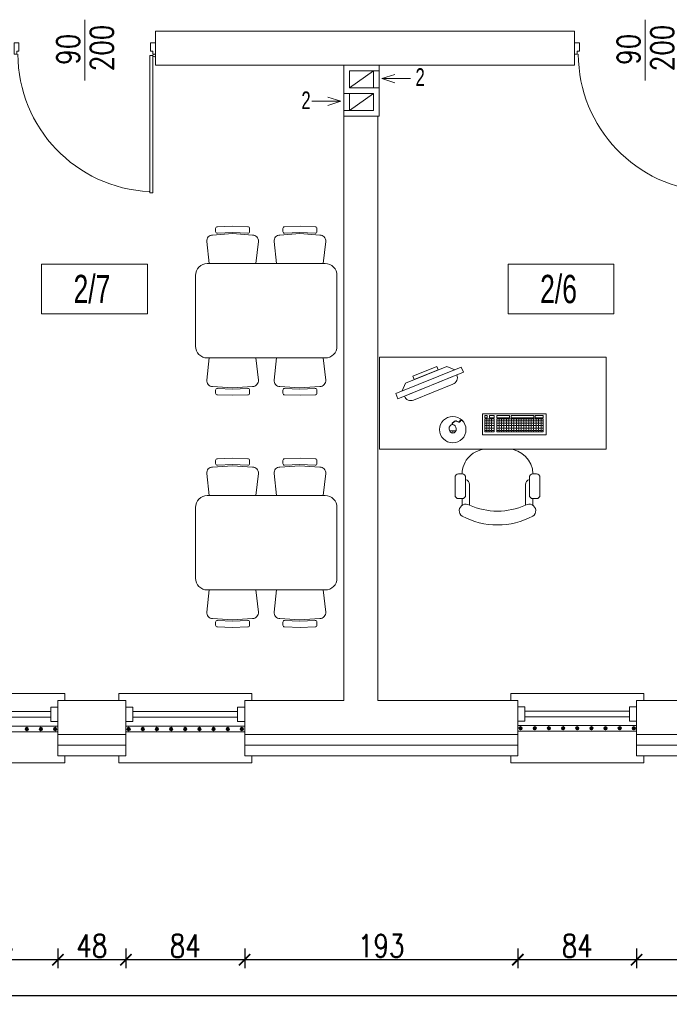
# Model space of a CAD drawing. Header units: millimetres. Extents: x 6354466 to 6508314, y -1889048 to -1342748.
# Tile 111 of 134: x 6399905 to 6404496, y -1562600 to -1555642. Entities that reach past the tile are written whole.
import ezdxf
from ezdxf.enums import TextEntityAlignment as Align

# ---------------------------------------------------------------- set-up
doc = ezdxf.new("R2010")
doc.units = ezdxf.units.MM
doc.header["$PDMODE"] = 3
doc.header["$PDSIZE"] = 10
for name, color, linetype, lineweight in [('L-2', 167, 'Continuous', 13), ('L-3', 10, 'Continuous', 18), ('L-4', 92, 'Continuous', 20), ('L-5', 152, 'Continuous', 9), ('L-DIM', 252, 'Continuous', 5), ('L-DRZWI', 146, 'Continuous', 13), ('L-OKNA', 144, 'Continuous', 20), ('łóżka', 230, 'Continuous', 9)]:
    doc.layers.add(name, color=color, linetype=linetype, lineweight=lineweight)
doc.styles.add('125', font='cdmsimpl.shx', dxfattribs={"width": 0.7, "height": 125})
doc.styles.add('160', font='simplex.shx', dxfattribs={"width": 0.8, "height": 160})
doc.styles.add('200', font='cdmsimpl.shx', dxfattribs={"width": 0.7, "height": 200})
doc.styles.add('250', font='cdmsimpl.shx', dxfattribs={"width": 0.7, "height": 250})
doc.styles.add('CDM', font='cdmsimpl.shx', dxfattribs={"width": 0.8, "bigfont": 'cdmbigpl.shx'})
doc.linetypes.add('BATTING', pattern='A,0.00254,-2.54,[134,ltypeshp.shx,S=2.54,R=0,X=-2.54,Y=0],-5.08,[134,ltypeshp.shx,S=2.54,R=180,X=2.54,Y=0],-2.54', length=10.16254)
doc.dimstyles.new('160', dxfattribs={"dimtxt": 160, "dimasz": 80, "dimexe": 60, "dimexo": 3, "dimgap": 18, "dimtad": 1, "dimdec": 0, "dimlfac": 0.1, "dimrnd": 1, "dimtxsty": '160', "dimblk": 'ARCHTICK', "dimcen": 2.5, "dimdle": 30, "dimadec": 0, "dimazin": 0, "dimtfac": 1, "dimtdec": 0, "dimtix": 1, "dimtmove": 2, "dimatfit": 0, "dimldrblk": 'NONE', "dimfxl": 0, "dimarcsym": 0})

# ---------------------------------------------------------------- blocks, each defined once
blk = doc.blocks.new('*U25')
for p, q in [((-5, 0), (-5, -5)), ((5, -5), (5, 0)), ((-5, -5), (5, -5)), ((-2, -5), (-2, -79)), ((2, -5), (2, -79)), ((-5, -84), (-5, -79)), ((-5, -79), (5, -79)), ((5, -79), (5, -84))]:
    blk.add_line(p, q)
blk = doc.blocks.new('STOLIK2')
h = blk.add_hatch()
h.set_pattern_fill('ANGLE', color=256, scale=0.25, style=0)
h.set_pattern_definition([(360, (-4499.488, 29427.6887), (-2e-16, -1.74625), [1.27, -0.47625]), (270, (-4499.488, 29427.6887), (-1.74625, 1e-16), [1.27, -0.47625])])
h.paths.add_polyline_path([(-130.91, 53.71), (-98.09, 53.71), (-98.09, 62.85), (-130.91, 62.85)])
h.paths.add_polyline_path([(-96.21, 62.85), (-89.68, 62.85), (-89.68, 53.71), (-96.21, 53.71)])
for p, q in [((-123.63, 114.71), (-123.63, 110)), ((-118.46, 114.66), (-118.46, 100.01)), ((-78.81, 114.66), (-78.81, 100.01)), ((-73.63, 110), (-73.63, 114.71)), ((-128.63, 107.5), (-128.63, 95)), ((-126.13, 110), (-123.63, 110)), ((-121.13, 107.5), (-121.13, 95)), ((-76.13, 107.5), (-76.13, 95)), ((-71.13, 110), (-73.63, 110)), ((-68.63, 107.5), (-68.63, 95)), ((-126.13, 92.5), (-123.63, 92.5)), ((-71.13, 92.5), (-73.63, 92.5)), ((-82.5, 75), (-67.5, 75)), ((-67.03, 63.7), (-66.98, 62.06)), ((-66.98, 62.06), (-69.24, 62)), ((-66.98, 62.06), (-64.73, 62.12)), ((-28.19, 39.5), (-74.53, 20.73)), ((-73.03, 17.02), (-26.69, 35.8)), ((-26.69, 35.8), (-28.19, 39.5)), ((-62.81, 16.54), (-33.69, 28.34)), ((-31.32, 33.92), (-33.69, 28.34)), ((-74.53, 20.73), (-73.03, 17.02)), ((-68.39, 18.9), (-62.81, 16.54))]:
    blk.add_line(p, q)
for points in [[(-15.34, 75), (-175.34, 75), (-175.34, 10), (-15.34, 10)], [(-133.01, 49.97), (-88.12, 49.97), (-88.12, 64.97), (-133.01, 64.97)], [(-130.91, 53.71), (-98.09, 53.71), (-98.09, 62.85), (-130.91, 62.85)], [(-96.21, 62.85), (-89.68, 62.85), (-89.68, 53.71), (-96.21, 53.71)], [(-66.58, 57.62), (-66.92, 57.61), (-66.9, 56.72), (-66.55, 56.73)], [(-125.34, 52.96), (-130.91, 52.96), (-130.91, 51.3), (-125.34, 51.3)], [(-124.22, 51.3), (-108.26, 51.3), (-108.26, 52.96), (-124.22, 52.96)], [(-107.14, 52.96), (-98.09, 52.96), (-98.09, 51.3), (-107.14, 51.3)], [(-96.21, 52.96), (-92.95, 52.96), (-92.95, 51.3), (-96.21, 51.3)], [(-89.68, 52.96), (-91.34, 52.96), (-91.34, 51.3), (-89.68, 51.3)], [(-39.83, 25.85), (-56.67, 19.03), (-55.66, 16.54), (-38.82, 23.36)]]:
    blk.add_lwpolyline(points, close=True)
blk.add_lwpolyline([(-32.82, 37.63), (-32.82, 37.63, 0.414214), (-39.33, 40.38), (-67.14, 29.12, 0.414214), (-69.9, 22.61), (-69.9, 22.61)], format="xyb", close=True)
blk.add_circle((-67, 61.24), 9.34)
for centre, radius, start, end in [((-98.54, 75.49), 53.13, 90.09687, 118.07249), ((-98.72, 75.49), 53.13, 61.92751, 89.90313), ((-121.01, 118.51), 4.62, 123.34927, 303.47427), ((-97.85, 66.23), 52.63, 90.85052, 113.04971), ((-99.41, 66.23), 52.63, 66.95029, 89.14948), ((-76.26, 118.51), 4.62, 236.52573, 56.65073), ((-126.13, 107.5), 2.5, 90, 180), ((-123.63, 107.5), 2.5, 0, 90), ((-73.63, 107.5), 2.5, 90, 180), ((-71.13, 107.5), 2.5, 0, 90), ((-122.21, 100.01), 3.75, 286.67209, 0), ((-75.06, 100.01), 3.75, 180, 253.35509), ((-126.13, 95), 2.5, 180, 270), ((-123.63, 95), 2.5, 270, 0), ((-106.13, 92.5), 17.5, 180, 270), ((-91.13, 92.5), 17.5, 270, 0), ((-73.63, 95), 2.5, 180, 270), ((-71.13, 95), 2.5, 270, 0)]:
    blk.add_arc(centre, radius, start, end)
at = {"extrusion": (0, 0, -1)}
blk.add_ellipse((-66.95, 60.65), major_axis=(-0.08, 3.05), ratio=0.834162, dxfattribs=at)
for points, knots in [([(-66.9, 56.72), (-67.66, 55.94), (-69.06, 54.51), (-71.62, 56.7), (-72.55, 54.4), (-73.6, 54.95), (-74.15, 55.24)], [0, 0, 0, 0, 2.841116, 5.231607, 6.614689, 8.161976, 8.161976, 8.161976, 8.161976]), ([(-66.56, 56.73), (-66.88, 56.4), (-67.03, 56.25), (-67.49, 55.8), (-67.81, 55.53), (-68.44, 55.18), (-68.73, 55.08), (-69.2, 55.06), (-69.36, 55.07), (-69.68, 55.15), (-69.83, 55.2), (-70.27, 55.37), (-70.55, 55.51), (-70.97, 55.68), (-71.14, 55.72), (-71.35, 55.74), (-71.42, 55.73), (-71.54, 55.7), (-71.58, 55.67), (-71.72, 55.56), (-71.82, 55.44), (-72.02, 55.17), (-72.13, 55.02), (-72.33, 54.8), (-72.42, 54.73), (-72.62, 54.62), (-72.74, 54.58), (-72.96, 54.56), (-73.07, 54.56), (-73.36, 54.61), (-73.54, 54.68), (-73.72, 54.76)], [0, 0, 0, 0, 0.557194, 0.557194, 1.671582, 1.671582, 2.519282, 2.519282, 2.939271, 2.939271, 3.35926, 3.35926, 4.143879, 4.143879, 4.704066, 4.704066, 5.061527, 5.061527, 5.357017, 5.357017, 5.838332, 5.838332, 6.319648, 6.319648, 6.605434, 6.605434, 6.891219, 6.891219, 7.177005, 7.177005, 7.662218, 7.662218, 7.662218, 7.662218])]:
    blk.add_open_spline(points, degree=3, knots=knots)
blk = doc.blocks.new('LELELW2')
for points in [[(-29084.29, 5721.74), (-29093.97, 5721.19, -0.414214), (-29095.1, 5722.31), (-29095.1, 5724.2, -0.414214), (-29093.97, 5725.32), (-29084.49, 5725.62), (-29074.6, 5725.32, -0.414214), (-29073.48, 5724.2), (-29073.48, 5722.31, -0.414214), (-29074.6, 5721.19)], [(-29041.47, 5721.74), (-29031.79, 5721.19, 0.414214), (-29030.66, 5722.31), (-29030.66, 5724.2, 0.414214), (-29031.79, 5725.32), (-29041.27, 5725.62), (-29051.16, 5725.32, 0.414214), (-29052.28, 5724.2), (-29052.28, 5722.31, 0.414214), (-29051.16, 5721.19)], [(-29100.38, 5641.85), (-29025.38, 5641.85, 0.414214), (-29017.88, 5649.35), (-29017.88, 5694.35, 0.414214), (-29025.38, 5701.85), (-29100.38, 5701.85, 0.414214), (-29107.88, 5694.35), (-29107.88, 5649.35, 0.414214)], [(-29084.29, 5621.96), (-29093.97, 5622.51, 0.414214), (-29095.1, 5621.39), (-29095.1, 5619.5, 0.414214), (-29093.97, 5618.38), (-29084.49, 5618.08), (-29074.6, 5618.38, 0.414214), (-29073.48, 5619.5), (-29073.48, 5621.39, 0.414214), (-29074.6, 5622.51)], [(-29041.47, 5621.96), (-29031.79, 5622.51, -0.414214), (-29030.66, 5621.39), (-29030.66, 5619.5, -0.414214), (-29031.79, 5618.38), (-29041.27, 5618.08), (-29051.16, 5618.38, -0.414214), (-29052.28, 5619.5), (-29052.28, 5621.39, -0.414214), (-29051.16, 5622.51)]]:
    blk.add_lwpolyline(points, format="xyb", close=True)
for points in [[(-29099.14, 5701.85), (-29100.7, 5715.89, -0.447008), (-29096.97, 5720.05), (-29084.29, 5720.9, -0.436507)], [(-29084.29, 5720.9), (-29071.6, 5720.05, -0.447008), (-29067.88, 5715.89), (-29069.44, 5701.85, -0.382162)], [(-29041.47, 5720.9), (-29054.16, 5720.05, 0.447008), (-29057.89, 5715.89), (-29056.33, 5701.85, 0.382162)], [(-29026.62, 5701.85), (-29025.06, 5715.89, 0.447008), (-29028.79, 5720.05), (-29041.47, 5720.9, 0.436507)], [(-29099.14, 5641.85), (-29100.7, 5627.81, 0.447008), (-29096.97, 5623.65), (-29084.29, 5622.8, 0.436507)], [(-29084.29, 5622.8), (-29071.6, 5623.65, 0.447008), (-29067.88, 5627.81), (-29069.44, 5641.85, 0.382162)], [(-29041.47, 5622.8), (-29054.16, 5623.65, -0.447008), (-29057.89, 5627.81), (-29056.33, 5641.85, -0.382162)], [(-29026.62, 5641.85), (-29025.06, 5627.81, -0.447008), (-29028.79, 5623.65), (-29041.47, 5622.8, -0.436507)]]:
    blk.add_lwpolyline(points, format="xyb")
blk = doc.blocks.new('opis pom')
at = {"color": 0}
blk.add_lwpolyline([(252896.7, -40976.9), (253643.9, -40976.9), (253643.9, -41326.9), (252896.7, -41326.9)], close=True, dxfattribs=at)
at = {"layer": 'L-4', "lineweight": 30, "style": '250', "width": 0.7}
blk.add_attdef('2', text='', height=250, dxfattribs=at).set_placement((253252.2, -41151.9), align=Align.MIDDLE_CENTER)
blk = doc.blocks.new('*U280')
for p, q in [((-500, 203), (-500, -227.5)), ((-1000, 40), (-1000, -40)), ((-965, 40), (-1000, 40)), ((-965, -20), (-965, 40)), ((-35, -20), (-35, 40)), ((-35, 40), (0, 40)), ((-1000, -40), (-980, -40)), ((-980, -40), (-980, -20)), ((-980, -20), (-965, -20)), ((-20, -50), (-40, -50)), ((-40, -50), (-40, -1020)), ((-20, -20), (-35, -20)), ((-20, -40), (-20, -20)), ((0, -40), (-20, -40)), ((-20, -50), (-20, -60)), ((-20, -1020), (-20, -50)), ((-40, -1020), (-20, -1020))]:
    blk.add_line(p, q)
for points in [[(0, 40), (0, -40)], [(-20, -50), (-20, -1020)]]:
    blk.add_lwpolyline(points)
blk.add_circle((-10, -50), 10)
blk.add_arc((1.9, -39.2), 974.1, 180.04583, 267.27416)
at = {"style": 'CDM', "width": 0.8, "flags": 1}
blk.add_attdef('POZIOM', (-915.2, 99.6), '', height=125, dxfattribs=at)
at = {"style": '160', "width": 0.8}
blk.add_attdef('SZER', text='', height=160, rotation=90, dxfattribs=at).set_placement((-489.1, -6.1), align=Align.BOTTOM_CENTER)
blk.add_attdef('WYS', text='', height=160, rotation=90, dxfattribs=at).set_placement((-459, 3.2), align=Align.TOP_CENTER)
blk = doc.blocks.new('_ArchTick')
at = {"color": 0, "linetype": 'ByBlock', "const_width": 0.15}
blk.add_lwpolyline([(-0.5, -0.5), (0.5, 0.5)], dxfattribs=at)
blk = doc.blocks.new('*D290')
at = {"layer": 'Defpoints', "color": 0, "transparency": 16777216}
for p in [(6404265.3, -1560453.4), (6405305.3, -1560453.4), (6404265.3, -1562284.8)]:
    blk.add_point(p, dxfattribs=at)
at = {"layer": 'L-DIM', "color": 0, "lineweight": -2, "ltscale": 10, "transparency": 16777216}
for p, q in [((6404265.3, -1562204.8), (6404265.3, -1562344.8)), ((6405305.3, -1562204.8), (6405305.3, -1562344.8)), ((6405335.3, -1562284.8), (6404235.3, -1562284.8))]:
    blk.add_line(p, q, dxfattribs=at)
at = {"layer": 'L-DIM', "color": 0, "linetype": 'ByBlock', "lineweight": -2, "transparency": 16777216, "xscale": 80, "yscale": 80, "zscale": 80, "rotation": 180}
blk.add_blockref('_ArchTick', (6404265.3, -1562284.8), dxfattribs=at)
at = {"layer": 'L-DIM', "color": 0, "linetype": 'ByBlock', "lineweight": -2, "transparency": 16777216, "xscale": 80, "yscale": 80, "zscale": 80}
blk.add_blockref('_ArchTick', (6405305.3, -1562284.8), dxfattribs=at)
at = {"layer": 'L-DIM', "color": 0, "ltscale": 10, "transparency": 16777216, "insert": (6404785.3, -1562186.8), "char_height": 160, "attachment_point": 5, "style": '160'}
blk.add_mtext('104', dxfattribs=at)
blk = doc.blocks.new('_None')
blk = doc.blocks.new('*D291')
at = {"layer": 'Defpoints', "color": 0, "transparency": 16777216}
for p in [(6403425.3, -1560453.4), (6404265.3, -1560453.4), (6403425.3, -1562284.8)]:
    blk.add_point(p, dxfattribs=at)
at = {"layer": 'L-DIM', "color": 0, "lineweight": -2, "ltscale": 10, "transparency": 16777216}
for p, q in [((6403425.3, -1562204.8), (6403425.3, -1562344.8)), ((6404265.3, -1562204.8), (6404265.3, -1562344.8)), ((6404295.3, -1562284.8), (6403395.3, -1562284.8))]:
    blk.add_line(p, q, dxfattribs=at)
at = {"layer": 'L-DIM', "color": 0, "linetype": 'ByBlock', "lineweight": -2, "transparency": 16777216, "xscale": 80, "yscale": 80, "zscale": 80, "rotation": 180}
blk.add_blockref('_ArchTick', (6403425.3, -1562284.8), dxfattribs=at)
at = {"layer": 'L-DIM', "color": 0, "linetype": 'ByBlock', "lineweight": -2, "transparency": 16777216, "xscale": 80, "yscale": 80, "zscale": 80}
blk.add_blockref('_ArchTick', (6404265.3, -1562284.8), dxfattribs=at)
at = {"layer": 'L-DIM', "color": 0, "ltscale": 10, "transparency": 16777216, "insert": (6403845.3, -1562186.8), "char_height": 160, "attachment_point": 5, "style": '160'}
blk.add_mtext('84', dxfattribs=at)
blk = doc.blocks.new('*D292')
at = {"layer": 'Defpoints', "color": 0, "transparency": 16777216}
for p in [(6401495.3, -1560453.4), (6403425.3, -1560453.4), (6401495.3, -1562284.8)]:
    blk.add_point(p, dxfattribs=at)
at = {"layer": 'L-DIM', "color": 0, "lineweight": -2, "ltscale": 10, "transparency": 16777216}
for p, q in [((6401495.3, -1562204.8), (6401495.3, -1562344.8)), ((6403425.3, -1562204.8), (6403425.3, -1562344.8)), ((6403455.3, -1562284.8), (6401465.3, -1562284.8))]:
    blk.add_line(p, q, dxfattribs=at)
at = {"layer": 'L-DIM', "color": 0, "linetype": 'ByBlock', "lineweight": -2, "transparency": 16777216, "xscale": 80, "yscale": 80, "zscale": 80, "rotation": 180}
blk.add_blockref('_ArchTick', (6401495.3, -1562284.8), dxfattribs=at)
at = {"layer": 'L-DIM', "color": 0, "linetype": 'ByBlock', "lineweight": -2, "transparency": 16777216, "xscale": 80, "yscale": 80, "zscale": 80}
blk.add_blockref('_ArchTick', (6403425.3, -1562284.8), dxfattribs=at)
at = {"layer": 'L-DIM', "color": 0, "ltscale": 10, "transparency": 16777216, "insert": (6402460.3, -1562186.8), "char_height": 160, "attachment_point": 5, "style": '160'}
blk.add_mtext('193', dxfattribs=at)
blk = doc.blocks.new('*D293')
at = {"layer": 'Defpoints', "color": 0, "transparency": 16777216}
for p in [(6400655.3, -1560453.4), (6401495.3, -1560453.4), (6400655.3, -1562284.8)]:
    blk.add_point(p, dxfattribs=at)
at = {"layer": 'L-DIM', "color": 0, "lineweight": -2, "ltscale": 10, "transparency": 16777216}
for p, q in [((6400655.3, -1562204.8), (6400655.3, -1562344.8)), ((6401495.3, -1562204.8), (6401495.3, -1562344.8)), ((6401525.3, -1562284.8), (6400625.3, -1562284.8))]:
    blk.add_line(p, q, dxfattribs=at)
at = {"layer": 'L-DIM', "color": 0, "linetype": 'ByBlock', "lineweight": -2, "transparency": 16777216, "xscale": 80, "yscale": 80, "zscale": 80, "rotation": 180}
blk.add_blockref('_ArchTick', (6400655.3, -1562284.8), dxfattribs=at)
at = {"layer": 'L-DIM', "color": 0, "linetype": 'ByBlock', "lineweight": -2, "transparency": 16777216, "xscale": 80, "yscale": 80, "zscale": 80}
blk.add_blockref('_ArchTick', (6401495.3, -1562284.8), dxfattribs=at)
at = {"layer": 'L-DIM', "color": 0, "ltscale": 10, "transparency": 16777216, "insert": (6401075.3, -1562186.8), "char_height": 160, "attachment_point": 5, "style": '160'}
blk.add_mtext('84', dxfattribs=at)
blk = doc.blocks.new('*D294')
at = {"layer": 'Defpoints', "color": 0, "transparency": 16777216}
for p in [(6400175.3, -1560453.4), (6400655.3, -1560453.4), (6400175.3, -1562284.8)]:
    blk.add_point(p, dxfattribs=at)
at = {"layer": 'L-DIM', "color": 0, "lineweight": -2, "ltscale": 10, "transparency": 16777216}
for p, q in [((6400175.3, -1562204.8), (6400175.3, -1562344.8)), ((6400655.3, -1562204.8), (6400655.3, -1562344.8)), ((6400685.3, -1562284.8), (6400145.3, -1562284.8))]:
    blk.add_line(p, q, dxfattribs=at)
at = {"layer": 'L-DIM', "color": 0, "linetype": 'ByBlock', "lineweight": -2, "transparency": 16777216, "xscale": 80, "yscale": 80, "zscale": 80, "rotation": 180}
blk.add_blockref('_ArchTick', (6400175.3, -1562284.8), dxfattribs=at)
at = {"layer": 'L-DIM', "color": 0, "linetype": 'ByBlock', "lineweight": -2, "transparency": 16777216, "xscale": 80, "yscale": 80, "zscale": 80}
blk.add_blockref('_ArchTick', (6400655.3, -1562284.8), dxfattribs=at)
at = {"layer": 'L-DIM', "color": 0, "ltscale": 10, "transparency": 16777216, "insert": (6400415.3, -1562186.8), "char_height": 160, "attachment_point": 5, "style": '160'}
blk.add_mtext('48', dxfattribs=at)
blk = doc.blocks.new('*D295')
at = {"layer": 'Defpoints', "color": 0, "transparency": 16777216}
for p in [(6399335.3, -1560453.4), (6400175.3, -1560453.4), (6399335.3, -1562284.8)]:
    blk.add_point(p, dxfattribs=at)
at = {"layer": 'L-DIM', "color": 0, "lineweight": -2, "ltscale": 10, "transparency": 16777216}
for p, q in [((6399335.3, -1562204.8), (6399335.3, -1562344.8)), ((6400175.3, -1562204.8), (6400175.3, -1562344.8)), ((6400205.3, -1562284.8), (6399305.3, -1562284.8))]:
    blk.add_line(p, q, dxfattribs=at)
at = {"layer": 'L-DIM', "color": 0, "linetype": 'ByBlock', "lineweight": -2, "transparency": 16777216, "xscale": 80, "yscale": 80, "zscale": 80, "rotation": 180}
blk.add_blockref('_ArchTick', (6399335.3, -1562284.8), dxfattribs=at)
at = {"layer": 'L-DIM', "color": 0, "linetype": 'ByBlock', "lineweight": -2, "transparency": 16777216, "xscale": 80, "yscale": 80, "zscale": 80}
blk.add_blockref('_ArchTick', (6400175.3, -1562284.8), dxfattribs=at)
at = {"layer": 'L-DIM', "color": 0, "ltscale": 10, "transparency": 16777216, "insert": (6399755.3, -1562186.8), "char_height": 160, "attachment_point": 5, "style": '160'}
blk.add_mtext('84', dxfattribs=at)
blk = doc.blocks.new('*D313')
at = {"layer": 'Defpoints', "color": 0, "transparency": 16777216}
for p in [(6383200.3, -1560843.4), (6413414.7, -1560843.4), (6383200.3, -1562539.9)]:
    blk.add_point(p, dxfattribs=at)
at = {"layer": 'L-DIM', "color": 0, "lineweight": -2, "ltscale": 10, "transparency": 16777216}
for p, q in [((6383200.3, -1562459.9), (6383200.3, -1562599.9)), ((6413414.7, -1562459.9), (6413414.7, -1562599.9)), ((6413444.7, -1562539.9), (6383170.3, -1562539.9))]:
    blk.add_line(p, q, dxfattribs=at)
at = {"layer": 'L-DIM', "color": 0, "linetype": 'ByBlock', "lineweight": -2, "transparency": 16777216, "xscale": 80, "yscale": 80, "zscale": 80, "rotation": 180}
blk.add_blockref('_ArchTick', (6383200.3, -1562539.9), dxfattribs=at)
at = {"layer": 'L-DIM', "color": 0, "linetype": 'ByBlock', "lineweight": -2, "transparency": 16777216, "xscale": 80, "yscale": 80, "zscale": 80}
blk.add_blockref('_ArchTick', (6413414.7, -1562539.9), dxfattribs=at)
at = {"layer": 'L-DIM', "color": 0, "ltscale": 10, "transparency": 16777216, "insert": (6398307.5, -1562441.9), "char_height": 160, "attachment_point": 5, "style": '160'}
blk.add_mtext('3021', dxfattribs=at)

msp = doc.modelspace()

# ---------------------------------------------------------------- linework, layer by layer
at = {"layer": 'L-2'}
for p, q in [((6400865.3, -1555723.4), (6403825.3, -1555723.4)), ((6400865.3, -1555723.4), (6400865.3, -1555963.4)), ((6403825.3, -1555723.4), (6403825.3, -1555963.4)), ((6400865.3, -1555963.4), (6402195.3, -1555963.4)), ((6402195.3, -1555963.4), (6402195.3, -1560453.4)), ((6402435.3, -1555963.4), (6403825.3, -1555963.4)), ((6402435.3, -1556323.4), (6402435.3, -1556803.4)), ((6402435.3, -1556803.4), (6402435.3, -1560453.4)), ((6400175.3, -1560453.4), (6400655.3, -1560453.4)), ((6400175.3, -1560453.4), (6400175.3, -1560693.4)), ((6400655.3, -1560453.4), (6400655.3, -1560693.4)), ((6401495.3, -1560453.4), (6402195.3, -1560453.4)), ((6401495.3, -1560453.4), (6401495.3, -1560693.4)), ((6402485.3, -1560453.4), (6402435.3, -1560453.4)), ((6402485.3, -1560453.4), (6403425.3, -1560453.4)), ((6403425.3, -1560453.4), (6403425.3, -1560693.4)), ((6404265.3, -1560453.4), (6404995.3, -1560453.4)), ((6404265.3, -1560453.4), (6404265.3, -1560693.4)), ((6400655.3, -1560693.4), (6400175.3, -1560693.4)), ((6402485.3, -1560693.4), (6401495.3, -1560693.4)), ((6403425.3, -1560693.4), (6402485.3, -1560693.4)), ((6405305.3, -1560693.4), (6404265.3, -1560693.4))]:
    msp.add_line(p, q, dxfattribs=at)
at = {"layer": 'L-2', "lineweight": 15}
for p, q in [((6402235.3, -1556123.4), (6402405.3, -1556003.4)), ((6402235.3, -1556283.4), (6402405.3, -1556163.4))]:
    msp.add_line(p, q, dxfattribs=at)
at = {"layer": 'L-2', "ltscale": 8}
msp.add_lwpolyline([(6402195.3, -1555963.4), (6402445.3, -1555963.4), (6402445.3, -1556323.4), (6402195.3, -1556323.4)], close=True, dxfattribs=at)
at = {"layer": 'L-2', "lineweight": 15}
for points in [[(6402235.3, -1556123.4), (6402405.3, -1556123.4), (6402405.3, -1556003.4), (6402235.3, -1556003.4)], [(6402235.3, -1556283.4), (6402405.3, -1556283.4), (6402405.3, -1556163.4), (6402235.3, -1556163.4)]]:
    msp.add_lwpolyline(points, close=True, dxfattribs=at)
at = {"layer": 'L-3', "ltscale": 5}
for p, q in [((6400175.3, -1560693.4), (6400175.3, -1560843.4)), ((6400655.3, -1560693.4), (6400655.3, -1560843.4)), ((6401495.3, -1560693.4), (6401495.3, -1560843.4)), ((6403425.3, -1560693.4), (6403425.3, -1560843.4)), ((6404265.3, -1560693.4), (6404265.3, -1560843.4)), ((6400655.3, -1560843.4), (6400175.3, -1560843.4)), ((6403425.3, -1560843.4), (6401495.3, -1560843.4)), ((6405305.3, -1560843.4), (6404265.3, -1560843.4))]:
    msp.add_line(p, q, dxfattribs=at)
at = {"layer": 'L-3', "linetype": 'BATTING', "ltscale": 7}
for p, q in [((6400655.3, -1560768.4), (6400175.3, -1560768.4)), ((6403425.3, -1560768.4), (6401495.3, -1560768.4)), ((6405305.3, -1560768.4), (6404265.3, -1560768.4))]:
    msp.add_line(p, q, dxfattribs=at)
at = {"layer": 'L-3'}
for p, q in [((6400225.3, -1560893.4), (6400225.3, -1560843.4)), ((6400605.3, -1560843.4), (6400605.3, -1560893.4)), ((6401545.3, -1560893.4), (6401545.3, -1560843.4)), ((6403375.3, -1560843.4), (6403375.3, -1560893.4)), ((6404315.3, -1560893.4), (6404315.3, -1560843.4)), ((6399285.3, -1560893.4), (6400225.3, -1560893.4)), ((6400605.3, -1560893.4), (6401545.3, -1560893.4)), ((6403375.3, -1560893.4), (6404315.3, -1560893.4))]:
    msp.add_line(p, q, dxfattribs=at)
at = {"layer": 'L-3', "ltscale": 10}
for points in [[(6399335.3, -1560674.4), (6400175.3, -1560674.4), (6400175.3, -1560634.4), (6399335.3, -1560634.4)], [(6400655.3, -1560674.4), (6401495.3, -1560674.4), (6401495.3, -1560634.4), (6400655.3, -1560634.4)], [(6403425.3, -1560669.2), (6404265.3, -1560669.2), (6404265.3, -1560629.2), (6403425.3, -1560629.2)]]:
    msp.add_lwpolyline(points, close=True, dxfattribs=at)
for centre, radius in [((6403445.3, -1560649.2), 12), ((6403445.3, -1560649.2), 11), ((6403445.3, -1560649.2), 10), ((6403445.3, -1560649.2), 9), ((6403445.3, -1560649.2), 8), ((6403545.3, -1560649.2), 12), ((6403545.3, -1560649.2), 11), ((6403545.3, -1560649.2), 10), ((6403545.3, -1560649.2), 9), ((6403545.3, -1560649.2), 8), ((6403645.3, -1560649.2), 12), ((6403645.3, -1560649.2), 11), ((6403645.3, -1560649.2), 10), ((6403645.3, -1560649.2), 9), ((6403645.3, -1560649.2), 8), ((6403745.3, -1560649.2), 12), ((6403745.3, -1560649.2), 11), ((6403745.3, -1560649.2), 10), ((6403745.3, -1560649.2), 9), ((6403745.3, -1560649.2), 8), ((6403845.3, -1560649.2), 12), ((6403845.3, -1560649.2), 11), ((6403845.3, -1560649.2), 10), ((6403845.3, -1560649.2), 9), ((6403845.3, -1560649.2), 8), ((6403945.3, -1560649.2), 12), ((6403945.3, -1560649.2), 11), ((6403945.3, -1560649.2), 10), ((6403945.3, -1560649.2), 9), ((6403945.3, -1560649.2), 8), ((6404045.3, -1560649.2), 12), ((6404045.3, -1560649.2), 11), ((6404045.3, -1560649.2), 10), ((6404045.3, -1560649.2), 9), ((6404045.3, -1560649.2), 8), ((6404145.3, -1560649.2), 12), ((6404145.3, -1560649.2), 11), ((6404145.3, -1560649.2), 10), ((6404145.3, -1560649.2), 9), ((6404145.3, -1560649.2), 8), ((6404245.3, -1560649.2), 12), ((6404245.3, -1560649.2), 11), ((6404245.3, -1560649.2), 10), ((6404245.3, -1560649.2), 9), ((6404245.3, -1560649.2), 8), ((6399955.3, -1560654.4), 12), ((6399955.3, -1560654.4), 11), ((6399955.3, -1560654.4), 10), ((6399955.3, -1560654.4), 9), ((6399955.3, -1560654.4), 8), ((6399955.3, -1560654.4), 7), ((6399955.3, -1560654.4), 6), ((6399955.3, -1560654.4), 5), ((6399955.3, -1560654.4), 4), ((6399955.3, -1560654.4), 3), ((6399955.3, -1560654.4), 3), ((6399955.3, -1560654.4), 2), ((6399955.3, -1560654.4), 1), ((6400055.3, -1560654.4), 12), ((6400055.3, -1560654.4), 11), ((6400055.3, -1560654.4), 10), ((6400055.3, -1560654.4), 9), ((6400055.3, -1560654.4), 8), ((6400055.3, -1560654.4), 7), ((6400055.3, -1560654.4), 6), ((6400055.3, -1560654.4), 5), ((6400055.3, -1560654.4), 4), ((6400055.3, -1560654.4), 3), ((6400055.3, -1560654.4), 3), ((6400055.3, -1560654.4), 2), ((6400055.3, -1560654.4), 1), ((6400155.3, -1560654.4), 12), ((6400155.3, -1560654.4), 11), ((6400155.3, -1560654.4), 10), ((6400155.3, -1560654.4), 9), ((6400155.3, -1560654.4), 8), ((6400155.3, -1560654.4), 7), ((6400155.3, -1560654.4), 6), ((6400155.3, -1560654.4), 5), ((6400155.3, -1560654.4), 4), ((6400155.3, -1560654.4), 3), ((6400155.3, -1560654.4), 3), ((6400155.3, -1560654.4), 2), ((6400155.3, -1560654.4), 1), ((6400675.3, -1560654.4), 12), ((6400675.3, -1560654.4), 11), ((6400675.3, -1560654.4), 10), ((6400675.3, -1560654.4), 9), ((6400675.3, -1560654.4), 8), ((6400675.3, -1560654.4), 7), ((6400675.3, -1560654.4), 6), ((6400675.3, -1560654.4), 5), ((6400675.3, -1560654.4), 4), ((6400675.3, -1560654.4), 3), ((6400675.3, -1560654.4), 3), ((6400675.3, -1560654.4), 2), ((6400675.3, -1560654.4), 1), ((6400775.3, -1560654.4), 12), ((6400775.3, -1560654.4), 11), ((6400775.3, -1560654.4), 10), ((6400775.3, -1560654.4), 9), ((6400775.3, -1560654.4), 8), ((6400775.3, -1560654.4), 7), ((6400775.3, -1560654.4), 6), ((6400775.3, -1560654.4), 5), ((6400775.3, -1560654.4), 4), ((6400775.3, -1560654.4), 3), ((6400775.3, -1560654.4), 3), ((6400775.3, -1560654.4), 2), ((6400775.3, -1560654.4), 1), ((6400875.3, -1560654.4), 12), ((6400875.3, -1560654.4), 11), ((6400875.3, -1560654.4), 10), ((6400875.3, -1560654.4), 9), ((6400875.3, -1560654.4), 8), ((6400875.3, -1560654.4), 7), ((6400875.3, -1560654.4), 6), ((6400875.3, -1560654.4), 5), ((6400875.3, -1560654.4), 4), ((6400875.3, -1560654.4), 3), ((6400875.3, -1560654.4), 3), ((6400875.3, -1560654.4), 2), ((6400875.3, -1560654.4), 1), ((6400975.3, -1560654.4), 12), ((6400975.3, -1560654.4), 11), ((6400975.3, -1560654.4), 10), ((6400975.3, -1560654.4), 9), ((6400975.3, -1560654.4), 8), ((6400975.3, -1560654.4), 7), ((6400975.3, -1560654.4), 6), ((6400975.3, -1560654.4), 5), ((6400975.3, -1560654.4), 4), ((6400975.3, -1560654.4), 3), ((6400975.3, -1560654.4), 3), ((6400975.3, -1560654.4), 2), ((6400975.3, -1560654.4), 1), ((6401075.3, -1560654.4), 12), ((6401075.3, -1560654.4), 11), ((6401075.3, -1560654.4), 10), ((6401075.3, -1560654.4), 9), ((6401075.3, -1560654.4), 8), ((6401075.3, -1560654.4), 7), ((6401075.3, -1560654.4), 6), ((6401075.3, -1560654.4), 5), ((6401075.3, -1560654.4), 4), ((6401075.3, -1560654.4), 3), ((6401075.3, -1560654.4), 3), ((6401075.3, -1560654.4), 2), ((6401075.3, -1560654.4), 1), ((6401175.3, -1560654.4), 12), ((6401175.3, -1560654.4), 11), ((6401175.3, -1560654.4), 10), ((6401175.3, -1560654.4), 9), ((6401175.3, -1560654.4), 8), ((6401175.3, -1560654.4), 7), ((6401175.3, -1560654.4), 6), ((6401175.3, -1560654.4), 5), ((6401175.3, -1560654.4), 4), ((6401175.3, -1560654.4), 3), ((6401175.3, -1560654.4), 3), ((6401175.3, -1560654.4), 2), ((6401175.3, -1560654.4), 1), ((6401275.3, -1560654.4), 12), ((6401275.3, -1560654.4), 11), ((6401275.3, -1560654.4), 10), ((6401275.3, -1560654.4), 9), ((6401275.3, -1560654.4), 8), ((6401275.3, -1560654.4), 7), ((6401275.3, -1560654.4), 6), ((6401275.3, -1560654.4), 5), ((6401275.3, -1560654.4), 4), ((6401275.3, -1560654.4), 3), ((6401275.3, -1560654.4), 3), ((6401275.3, -1560654.4), 2), ((6401275.3, -1560654.4), 1), ((6401375.3, -1560654.4), 12), ((6401375.3, -1560654.4), 11), ((6401375.3, -1560654.4), 10), ((6401375.3, -1560654.4), 9), ((6401375.3, -1560654.4), 8), ((6401375.3, -1560654.4), 7), ((6401375.3, -1560654.4), 6), ((6401375.3, -1560654.4), 5), ((6401375.3, -1560654.4), 4), ((6401375.3, -1560654.4), 3), ((6401375.3, -1560654.4), 3), ((6401375.3, -1560654.4), 2), ((6401375.3, -1560654.4), 1), ((6401475.3, -1560654.4), 12), ((6401475.3, -1560654.4), 11), ((6401475.3, -1560654.4), 10), ((6401475.3, -1560654.4), 9), ((6401475.3, -1560654.4), 8), ((6401475.3, -1560654.4), 7), ((6401475.3, -1560654.4), 6), ((6401475.3, -1560654.4), 5), ((6401475.3, -1560654.4), 4), ((6401475.3, -1560654.4), 3), ((6401475.3, -1560654.4), 3), ((6401475.3, -1560654.4), 2), ((6401475.3, -1560654.4), 1), ((6403445.3, -1560649.2), 7), ((6403445.3, -1560649.2), 6), ((6403445.3, -1560649.2), 5), ((6403445.3, -1560649.2), 4), ((6403445.3, -1560649.2), 3), ((6403445.3, -1560649.2), 3), ((6403445.3, -1560649.2), 2), ((6403445.3, -1560649.2), 1), ((6403545.3, -1560649.2), 7), ((6403545.3, -1560649.2), 6), ((6403545.3, -1560649.2), 5), ((6403545.3, -1560649.2), 4), ((6403545.3, -1560649.2), 3), ((6403545.3, -1560649.2), 3), ((6403545.3, -1560649.2), 2), ((6403545.3, -1560649.2), 1), ((6403645.3, -1560649.2), 7), ((6403645.3, -1560649.2), 6), ((6403645.3, -1560649.2), 5), ((6403645.3, -1560649.2), 4), ((6403645.3, -1560649.2), 3), ((6403645.3, -1560649.2), 3), ((6403645.3, -1560649.2), 2), ((6403645.3, -1560649.2), 1), ((6403745.3, -1560649.2), 7), ((6403745.3, -1560649.2), 6), ((6403745.3, -1560649.2), 5), ((6403745.3, -1560649.2), 4), ((6403745.3, -1560649.2), 3), ((6403745.3, -1560649.2), 3), ((6403745.3, -1560649.2), 2), ((6403745.3, -1560649.2), 1), ((6403845.3, -1560649.2), 7), ((6403845.3, -1560649.2), 6), ((6403845.3, -1560649.2), 5), ((6403845.3, -1560649.2), 4), ((6403845.3, -1560649.2), 3), ((6403845.3, -1560649.2), 3), ((6403845.3, -1560649.2), 2), ((6403845.3, -1560649.2), 1), ((6403945.3, -1560649.2), 7), ((6403945.3, -1560649.2), 6), ((6403945.3, -1560649.2), 5), ((6403945.3, -1560649.2), 4), ((6403945.3, -1560649.2), 3), ((6403945.3, -1560649.2), 3), ((6403945.3, -1560649.2), 2), ((6403945.3, -1560649.2), 1), ((6404045.3, -1560649.2), 7), ((6404045.3, -1560649.2), 6), ((6404045.3, -1560649.2), 5), ((6404045.3, -1560649.2), 4), ((6404045.3, -1560649.2), 3), ((6404045.3, -1560649.2), 3), ((6404045.3, -1560649.2), 2), ((6404045.3, -1560649.2), 1), ((6404145.3, -1560649.2), 7), ((6404145.3, -1560649.2), 6), ((6404145.3, -1560649.2), 5), ((6404145.3, -1560649.2), 4), ((6404145.3, -1560649.2), 3), ((6404145.3, -1560649.2), 3), ((6404145.3, -1560649.2), 2), ((6404145.3, -1560649.2), 1), ((6404245.3, -1560649.2), 7), ((6404245.3, -1560649.2), 6), ((6404245.3, -1560649.2), 5), ((6404245.3, -1560649.2), 4), ((6404245.3, -1560649.2), 3), ((6404245.3, -1560649.2), 3), ((6404245.3, -1560649.2), 2), ((6404245.3, -1560649.2), 1)]:
    msp.add_circle(centre, radius, dxfattribs=at)
at = {"layer": 'L-5'}
for p, q in [((6402405.3, -1556003.4), (6402445.3, -1556003.4)), ((6402464, -1556057.7), (6402557.2, -1556028.2)), ((6402668.2, -1556057.7), (6402464, -1556057.7)), ((6402464, -1556057.7), (6402557.2, -1556087.1)), ((6402235.3, -1556163.4), (6402195.3, -1556163.4)), ((6402405.3, -1556123.4), (6402445.3, -1556123.4)), ((6401970.9, -1556218.4), (6402175.1, -1556218.4)), ((6402175.1, -1556218.4), (6402081.9, -1556188.9)), ((6402175.1, -1556218.4), (6402081.9, -1556247.8)), ((6402235.3, -1556283.4), (6402195.3, -1556283.4))]:
    msp.add_line(p, q, dxfattribs=at)
at = {"layer": 'L-5', "ltscale": 5}
for p, q in [((6399285.3, -1560403.4), (6400225.3, -1560403.4)), ((6400225.3, -1560403.4), (6400225.3, -1560453.4)), ((6400605.3, -1560453.4), (6400605.3, -1560403.4)), ((6400605.3, -1560403.4), (6401545.3, -1560403.4)), ((6401545.3, -1560403.4), (6401545.3, -1560453.4)), ((6403375.3, -1560453.4), (6403375.3, -1560403.4)), ((6403375.3, -1560403.4), (6404315.3, -1560403.4)), ((6404315.3, -1560403.4), (6404315.3, -1560453.4))]:
    msp.add_line(p, q, dxfattribs=at)

# ---------------------------------------------------------------- block references
at = {"layer": 'L-5'}
ref = msp.add_blockref('opis pom', (6147163.7, -1516393), dxfattribs=at)
ref.add_attrib('2', '2/7', dxfattribs={"layer": 'L-4', "height": 200, "style": '200', "width": 0.7}).set_placement((6400415.9, -1557544.9), align=Align.MIDDLE_CENTER)
ref = msp.add_blockref('opis pom', (6150461, -1516393), dxfattribs=at)
ref.add_attrib('2', '2/6', dxfattribs={"layer": 'L-4', "height": 200, "style": '200', "width": 0.7}).set_placement((6403713.2, -1557544.9), align=Align.MIDDLE_CENTER)
at = {"layer": 'L-DRZWI'}
for p in [(6400865.3, -1555844.7), (6404825.3, -1555844.7)]:
    msp.add_blockref('*U280', p, dxfattribs=at).add_auto_attribs({'WYS': '200', 'SZER': '90'})
at = {"layer": 'L-OKNA', "ltscale": 10, "xscale": -10, "yscale": 10, "zscale": 10}
for p, rotation in [((6399335.3, -1560550.7), 89.99999999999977), ((6400655.3, -1560550.7), 89.99999999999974), ((6403425.3, -1560548), 89.99999999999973)]:
    msp.add_blockref('*U25', p, dxfattribs=dict(at, rotation=rotation))
at = {"layer": 'łóżka', "ltscale": 8, "xscale": -11.11111111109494, "yscale": 11.11111111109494, "zscale": 11.11111111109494}
for p in [(6078726.7, -1620719.4), (6078726.7, -1622359)]:
    msp.add_blockref('LELELW2', p, dxfattribs=at)
at = {"layer": 'łóżka', "ltscale": 8, "xscale": 10, "yscale": 10, "zscale": 10, "rotation": 179.9984274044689}
msp.add_blockref('STOLIK2', (6402295.6, -1557926.4), dxfattribs=at)

# ---------------------------------------------------------------- texts
at = {"layer": 'L-5', "style": '125', "width": 0.7}
for p in [(6402702.7, -1556109.9, 0), (6401896.2, -1556274, 0)]:
    msp.add_text('2', height=125, dxfattribs=at).set_placement(p)

# ---------------------------------------------------------------- dimensions: what is measured, and where the dimension line sits
at = {"layer": 'L-DIM', "ltscale": 10}
for base, p1, p2, picture, middle in [((6399335.3, -1562284.8), (6400175.3, -1560453.4), (6399335.3, -1560453.4), '*D295', (6399755.3, -1562186.8)), ((6400175.3, -1562284.8), (6400655.3, -1560453.4), (6400175.3, -1560453.4), '*D294', (6400415.3, -1562186.8)), ((6400655.3, -1562284.8), (6401495.3, -1560453.4), (6400655.3, -1560453.4), '*D293', (6401075.3, -1562186.8)), ((6401495.3, -1562284.8), (6403425.3, -1560453.4), (6401495.3, -1560453.4), '*D292', (6402460.3, -1562186.8)), ((6403425.3, -1562284.8), (6404265.3, -1560453.4), (6403425.3, -1560453.4), '*D291', (6403845.3, -1562186.8)), ((6404265.3, -1562284.8), (6405305.3, -1560453.4), (6404265.3, -1560453.4), '*D290', (6404785.3, -1562186.8)), ((6383200.3, -1562539.9), (6413414.7, -1560843.4), (6383200.3, -1560843.4), '*D313', (6398307.5, -1562441.9))]:
    dim = msp.add_linear_dim(base=base, p1=p1, p2=p2, dimstyle='160', override={"dimlfac": 0.1}, dxfattribs=at)
    dim.commit()
    dim.dimension.update_dxf_attribs({"geometry": picture, "text_midpoint": middle})

doc.saveas('drawing.dxf')
